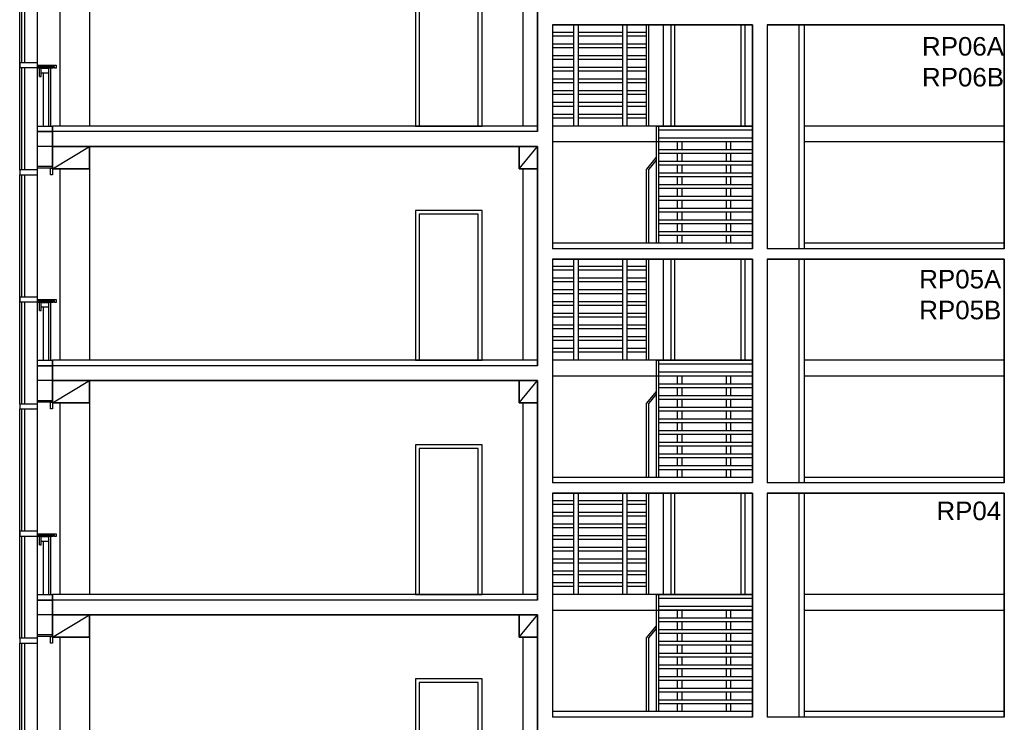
# Model space of a CAD drawing. Header units: millimetres. Extents: x 171 to 266814, y 44 to 350448.
# Tile 62 of 105: x 7833 to 21124, y 50123 to 59603. Entities that reach past the tile are written whole.
import ezdxf

# ---------------------------------------------------------------- set-up
doc = ezdxf.new("R2010")
doc.units = ezdxf.units.MM
doc.header["$LTSCALE"] = 100
doc.linetypes.add('ČÁRKOVANÁ', pattern=[19.05, 12.7, -6.35])
doc.layers.add('DVERE', color=7, linetype='Continuous', true_color=0xf00000)
for name, color, linetype in [('Elektro přívod', 1, 'Continuous'), ('NOVA', 240, 'Continuous'), ('TENKA', 253, 'Continuous'), ('TLUSTA', 2, 'Continuous'), ('ŽB', 3, 'Continuous')]:
    doc.layers.add(name, color=color, linetype=linetype)
doc.styles.get("Standard").update_dxf_attribs({"font": 'arial.ttf'})

# ---------------------------------------------------------------- blocks, each defined once
blk = doc.blocks.new('FASADA REZ BLOK 2')
at = {"layer": 'NOVA', "color": 0}
for p, q in [((-175, 670), (-175, 780)), ((-175, 670), (-150, 670)), ((-150, 670), (-150, 715))]:
    blk.add_line(p, q, dxfattribs=at)
for points in [[(-441, 2503), (-200, 2503), (-200, 2568), (-441, 2568)], [(0, 2593), (-200, 2593), (-200, 2618), (0, 2618)], [(0, 2503), (-25, 2503), (-25, 2593), (0, 2593)], [(-441, 788), (-200, 788), (-200, 853), (-441, 853)], [(-200, 820), (50, 820), (50, 780), (30, 780), (30, 800), (-200, 800)], [(-190, 800), (10, 800), (10, 780), (-190, 780)], [(-150, 780), (-50, 780), (-50, 715), (-150, 715)], [(0, -75), (-200, -75), (-200, 0), (0, 0)], [(0, -275), (-200, -275), (-200, -75), (0, -75)]]:
    blk.add_lwpolyline(points, close=True, dxfattribs=at)
for points in [[(-441, -593), (-441, 2503)], [(-411, 853), (-411, 2503)], [(-371, 853), (-371, 2503)], [(-200, -593), (-200, 2503)], [(-411, -593), (-411, 788)], [(-371, -593), (-371, 788)], [(-125, 715), (-125, 0)], [(-50, 715), (-50, 0)], [(-25, 780), (-25, 0)]]:
    blk.add_lwpolyline(points, dxfattribs=at)

msp = doc.modelspace()

# ---------------------------------------------------------------- linework, layer by layer
at = {"layer": 'DVERE', "color": 253}
for p, q in [((13173.671, 60188.396), (13173.671, 58168.396)), ((13223.671, 60138.396), (13223.671, 58168.396)), ((14023.671, 58168.396), (14023.671, 60138.396)), ((14073.671, 58168.396), (14073.671, 60188.396)), ((13173.671, 58168.396), (14073.671, 58168.396)), ((13223.671, 58168.396), (14023.671, 58168.396)), ((14073.671, 57028.396), (13173.671, 57028.396)), ((13173.671, 57028.396), (13173.671, 55008.396)), ((14073.671, 55008.396), (14073.671, 57028.396)), ((14023.671, 56978.396), (13223.671, 56978.396)), ((13223.671, 56978.396), (13223.671, 55008.396)), ((14023.671, 55008.396), (14023.671, 56978.396)), ((13173.671, 55008.396), (14073.671, 55008.396)), ((13223.671, 55008.396), (14023.671, 55008.396)), ((14073.671, 53868.396), (13173.671, 53868.396)), ((13173.671, 53868.396), (13173.671, 51848.396)), ((14073.671, 51848.396), (14073.671, 53868.396)), ((14023.671, 53818.396), (13223.671, 53818.396)), ((13223.671, 53818.396), (13223.671, 51848.396)), ((14023.671, 51848.396), (14023.671, 53818.396)), ((13173.671, 51848.396), (14073.671, 51848.396)), ((13223.671, 51848.396), (14023.671, 51848.396)), ((14073.671, 50708.396), (13173.671, 50708.396)), ((13173.671, 50708.396), (13173.671, 48688.396)), ((14023.671, 50658.396), (13223.671, 50658.396)), ((13223.671, 50658.396), (13223.671, 48688.396)), ((14023.671, 48688.396), (14023.671, 50658.396)), ((14073.671, 48688.396), (14073.671, 50708.396))]:
    msp.add_line(p, q, dxfattribs=at)
for points in [[(17723.671, 59533.396), (17723.671, 58168.396), (16523.671, 58168.396), (16523.671, 59533.396)], [(16623.671, 59533.396), (16623.671, 58168.396), (17623.671, 58168.396), (17623.671, 59533.396)], [(16673.671, 59533.396), (16673.671, 58168.396), (17573.671, 58168.396), (17573.671, 59533.396)], [(17723.671, 56373.396), (17723.671, 55008.396), (16523.671, 55008.396), (16523.671, 56373.396)], [(16623.671, 56373.396), (16623.671, 55008.396), (17623.671, 55008.396), (17623.671, 56373.396)], [(16673.671, 56373.396), (16673.671, 55008.396), (17573.671, 55008.396), (17573.671, 56373.396)], [(17723.671, 53213.396), (17723.671, 51848.396), (16523.671, 51848.396), (16523.671, 53213.396)], [(16623.671, 53213.396), (16623.671, 51848.396), (17623.671, 51848.396), (17623.671, 53213.396)], [(16673.671, 53213.396), (16673.671, 51848.396), (17573.671, 51848.396), (17573.671, 53213.396)]]:
    msp.add_lwpolyline(points, dxfattribs=at)
at = {"layer": 'TENKA', "color": 253}
for p, q in [((8773.671, 61053.396), (8773.671, 58168.396)), ((14623.671, 60753.396), (14623.671, 58168.396)), ((14823.671, 58093.396), (8273.671, 58093.396)), ((17723.671, 58168.396), (15023.671, 58168.396)), ((17723.671, 57953.396), (15023.671, 57953.396)), ((8273.671, 57593.396), (8773.671, 57893.396)), ((8773.671, 57893.396), (8773.671, 55008.396)), ((14573.671, 57593.396), (14823.671, 57893.396)), ((14623.671, 57593.396), (14623.671, 55008.396)), ((17723.671, 56513.396), (15023.671, 56513.396)), ((21123.671, 56513.396), (18423.671, 56513.396)), ((14823.671, 54933.396), (8273.671, 54933.396)), ((17723.671, 55008.396), (15023.671, 55008.396)), ((17723.671, 54793.396), (15023.671, 54793.396)), ((8273.671, 54433.396), (8773.671, 54733.396)), ((8773.671, 54733.396), (8773.671, 51848.396)), ((14573.671, 54433.396), (14823.671, 54733.396)), ((14623.671, 54433.396), (14623.671, 51848.396)), ((17723.671, 53353.396), (15023.671, 53353.396)), ((21123.671, 53353.396), (18423.671, 53353.396)), ((17723.671, 51848.396), (15023.671, 51848.396)), ((14823.671, 51773.396), (8273.671, 51773.396)), ((8273.671, 51273.396), (8773.671, 51573.396)), ((8773.671, 51573.396), (8773.671, 48688.396)), ((14573.671, 51273.396), (14823.671, 51573.396)), ((17723.671, 51633.396), (15023.671, 51633.396)), ((14623.671, 51273.396), (14623.671, 48688.396)), ((17723.671, 50193.396), (15023.671, 50193.396)), ((21123.671, 50193.396), (18423.671, 50193.396))]:
    msp.add_line(p, q, dxfattribs=at)
at = {"layer": 'TENKA', "color": 253, "linetype": 'ČÁRKOVANÁ', "ltscale": 10}
for p, q in [((8373.671, 60753.396), (8373.671, 58168.396)), ((21123.671, 58168.396), (18423.671, 58168.396)), ((21123.671, 57953.396), (18423.671, 57953.396)), ((8373.671, 57593.396), (8373.671, 55008.396)), ((21123.671, 55008.396), (18423.671, 55008.396)), ((21123.671, 54793.396), (18423.671, 54793.396)), ((8373.671, 54433.396), (8373.671, 51848.396)), ((21123.671, 51848.396), (18423.671, 51848.396)), ((21123.671, 51633.396), (18423.671, 51633.396)), ((8373.671, 51273.396), (8373.671, 48688.396))]:
    msp.add_line(p, q, dxfattribs=at)
at = {"layer": 'TENKA', "color": 253}
for points in [[(15313.671, 59432.396), (15023.671, 59432.396)], [(15313.671, 58168.396), (15313.671, 59533.396)], [(15373.671, 58168.396), (15373.671, 59533.396)], [(15973.671, 59432.396), (15373.671, 59432.396)], [(15973.671, 58168.396), (15973.671, 59533.396)], [(16033.671, 58168.396), (16033.671, 59533.396)], [(16293.671, 59432.396), (16033.671, 59432.396)], [(16293.671, 58168.396), (16293.671, 59533.396)], [(16323.671, 58168.396), (16323.671, 59533.396)], [(15313.671, 59382.396), (15023.671, 59382.396)], [(15973.671, 59382.396), (15373.671, 59382.396)], [(16293.671, 59382.396), (16033.671, 59382.396)], [(15313.671, 59274.396), (15023.671, 59274.396)], [(15313.671, 59224.396), (15023.671, 59224.396)], [(15973.671, 59274.396), (15373.671, 59274.396)], [(15973.671, 59224.396), (15373.671, 59224.396)], [(16293.671, 59274.396), (16033.671, 59274.396)], [(16293.671, 59224.396), (16033.671, 59224.396)], [(15313.671, 59116.396), (15023.671, 59116.396)], [(15313.671, 59066.396), (15023.671, 59066.396)], [(15973.671, 59116.396), (15373.671, 59116.396)], [(15973.671, 59066.396), (15373.671, 59066.396)], [(16293.671, 59116.396), (16033.671, 59116.396)], [(16293.671, 59066.396), (16033.671, 59066.396)], [(15313.671, 58958.396), (15023.671, 58958.396)], [(15313.671, 58908.396), (15023.671, 58908.396)], [(15973.671, 58958.396), (15373.671, 58958.396)], [(15973.671, 58908.396), (15373.671, 58908.396)], [(16293.671, 58958.396), (16033.671, 58958.396)], [(16293.671, 58908.396), (16033.671, 58908.396)], [(15313.671, 58800.396), (15023.671, 58800.396)], [(15313.671, 58750.396), (15023.671, 58750.396)], [(15973.671, 58800.396), (15373.671, 58800.396)], [(15973.671, 58750.396), (15373.671, 58750.396)], [(16293.671, 58800.396), (16033.671, 58800.396)], [(16293.671, 58750.396), (16033.671, 58750.396)], [(15313.671, 58642.396), (15023.671, 58642.396)], [(15973.671, 58642.396), (15373.671, 58642.396)], [(16293.671, 58642.396), (16033.671, 58642.396)], [(15313.671, 58592.396), (15023.671, 58592.396)], [(15313.671, 58484.396), (15023.671, 58484.396)], [(15973.671, 58592.396), (15373.671, 58592.396)], [(15973.671, 58484.396), (15373.671, 58484.396)], [(16293.671, 58592.396), (16033.671, 58592.396)], [(16293.671, 58484.396), (16033.671, 58484.396)], [(15313.671, 58434.396), (15023.671, 58434.396)], [(15973.671, 58434.396), (15373.671, 58434.396)], [(16293.671, 58434.396), (16033.671, 58434.396)], [(15313.671, 58326.396), (15023.671, 58326.396)], [(15313.671, 58276.396), (15023.671, 58276.396)], [(15973.671, 58326.396), (15373.671, 58326.396)], [(15973.671, 58276.396), (15373.671, 58276.396)], [(16293.671, 58326.396), (16033.671, 58326.396)], [(16293.671, 58276.396), (16033.671, 58276.396)], [(16423.671, 58168.396), (15023.671, 58168.396)], [(16423.671, 58168.396), (16423.671, 56588.396)], [(16423.671, 58168.396), (17723.671, 58168.396)], [(16453.671, 58168.396), (16453.671, 56588.396)], [(16453.671, 58118.396), (17723.671, 58118.396)], [(16423.671, 57953.396), (15023.671, 57953.396)], [(16453.671, 58010.396), (17723.671, 58010.396)], [(16453.671, 57960.396), (17723.671, 57960.396)], [(16713.671, 57852.396), (16713.671, 57960.396)], [(16773.671, 57852.396), (16773.671, 57960.396)], [(17373.671, 57852.396), (17373.671, 57960.396)], [(17433.671, 57852.396), (17433.671, 57960.396)], [(16453.671, 57852.396), (17723.671, 57852.396)], [(16423.671, 57746.396), (16293.671, 57588.396)], [(16423.671, 57709.934), (16323.671, 57588.396)], [(16453.671, 57802.396), (17723.671, 57802.396)], [(16453.671, 57694.396), (17723.671, 57694.396)], [(16713.671, 57694.396), (16713.671, 57802.396)], [(16773.671, 57694.396), (16773.671, 57802.396)], [(17373.671, 57694.396), (17373.671, 57802.396)], [(17433.671, 57694.396), (17433.671, 57802.396)], [(16293.671, 56588.396), (16293.671, 57588.396)], [(16323.671, 56588.396), (16323.671, 57588.396)], [(16453.671, 57644.396), (17723.671, 57644.396)], [(16713.671, 57536.396), (16713.671, 57644.396)], [(16773.671, 57536.396), (16773.671, 57644.396)], [(17373.671, 57536.396), (17373.671, 57644.396)], [(17433.671, 57536.396), (17433.671, 57644.396)], [(16453.671, 57536.396), (17723.671, 57536.396)], [(16453.671, 57486.396), (17723.671, 57486.396)], [(16713.671, 57378.396), (16713.671, 57486.396)], [(16773.671, 57378.396), (16773.671, 57486.396)], [(17373.671, 57378.396), (17373.671, 57486.396)], [(17433.671, 57378.396), (17433.671, 57486.396)], [(16453.671, 57378.396), (17723.671, 57378.396)], [(16453.671, 57328.396), (17723.671, 57328.396)], [(16713.671, 57220.396), (16713.671, 57328.396)], [(16773.671, 57220.396), (16773.671, 57328.396)], [(17373.671, 57220.396), (17373.671, 57328.396)], [(17433.671, 57220.396), (17433.671, 57328.396)], [(16453.671, 57220.396), (17723.671, 57220.396)], [(16453.671, 57170.396), (17723.671, 57170.396)], [(16713.671, 57062.396), (16713.671, 57170.396)], [(16773.671, 57062.396), (16773.671, 57170.396)], [(17373.671, 57062.396), (17373.671, 57170.396)], [(17433.671, 57062.396), (17433.671, 57170.396)], [(16453.671, 57062.396), (17723.671, 57062.396)], [(16453.671, 57012.396), (17723.671, 57012.396)], [(16453.671, 56904.396), (17723.671, 56904.396)], [(16713.671, 56904.396), (16713.671, 57012.396)], [(16773.671, 56904.396), (16773.671, 57012.396)], [(17373.671, 56904.396), (17373.671, 57012.396)], [(17433.671, 56904.396), (17433.671, 57012.396)], [(16453.671, 56854.396), (17723.671, 56854.396)], [(16713.671, 56746.396), (16713.671, 56854.396)], [(16773.671, 56746.396), (16773.671, 56854.396)], [(17373.671, 56746.396), (17373.671, 56854.396)], [(17433.671, 56746.396), (17433.671, 56854.396)], [(16453.671, 56746.396), (17723.671, 56746.396)], [(16453.671, 56696.396), (17723.671, 56696.396)], [(16713.671, 56588.396), (16713.671, 56696.396)], [(16773.671, 56588.396), (16773.671, 56696.396)], [(17373.671, 56588.396), (17373.671, 56696.396)], [(17433.671, 56588.396), (17433.671, 56696.396)], [(15313.671, 55008.396), (15313.671, 56373.396)], [(15373.671, 55008.396), (15373.671, 56373.396)], [(15973.671, 55008.396), (15973.671, 56373.396)], [(16033.671, 55008.396), (16033.671, 56373.396)], [(16293.671, 55008.396), (16293.671, 56373.396)], [(16323.671, 55008.396), (16323.671, 56373.396)], [(15313.671, 56272.396), (15023.671, 56272.396)], [(15313.671, 56222.396), (15023.671, 56222.396)], [(15973.671, 56272.396), (15373.671, 56272.396)], [(15973.671, 56222.396), (15373.671, 56222.396)], [(16293.671, 56272.396), (16033.671, 56272.396)], [(16293.671, 56222.396), (16033.671, 56222.396)], [(15313.671, 56114.396), (15023.671, 56114.396)], [(15973.671, 56114.396), (15373.671, 56114.396)], [(16293.671, 56114.396), (16033.671, 56114.396)], [(15313.671, 56064.396), (15023.671, 56064.396)], [(15313.671, 55956.396), (15023.671, 55956.396)], [(15973.671, 56064.396), (15373.671, 56064.396)], [(15973.671, 55956.396), (15373.671, 55956.396)], [(16293.671, 56064.396), (16033.671, 56064.396)], [(16293.671, 55956.396), (16033.671, 55956.396)], [(15313.671, 55906.396), (15023.671, 55906.396)], [(15973.671, 55906.396), (15373.671, 55906.396)], [(16293.671, 55906.396), (16033.671, 55906.396)], [(15313.671, 55798.396), (15023.671, 55798.396)], [(15313.671, 55748.396), (15023.671, 55748.396)], [(15973.671, 55798.396), (15373.671, 55798.396)], [(15973.671, 55748.396), (15373.671, 55748.396)], [(16293.671, 55798.396), (16033.671, 55798.396)], [(16293.671, 55748.396), (16033.671, 55748.396)], [(15313.671, 55640.396), (15023.671, 55640.396)], [(15313.671, 55590.396), (15023.671, 55590.396)], [(15973.671, 55640.396), (15373.671, 55640.396)], [(15973.671, 55590.396), (15373.671, 55590.396)], [(16293.671, 55640.396), (16033.671, 55640.396)], [(16293.671, 55590.396), (16033.671, 55590.396)], [(15313.671, 55482.396), (15023.671, 55482.396)], [(15313.671, 55432.396), (15023.671, 55432.396)], [(15973.671, 55482.396), (15373.671, 55482.396)], [(15973.671, 55432.396), (15373.671, 55432.396)], [(16293.671, 55482.396), (16033.671, 55482.396)], [(16293.671, 55432.396), (16033.671, 55432.396)], [(15313.671, 55324.396), (15023.671, 55324.396)], [(15973.671, 55324.396), (15373.671, 55324.396)], [(16293.671, 55324.396), (16033.671, 55324.396)], [(15313.671, 55274.396), (15023.671, 55274.396)], [(15313.671, 55166.396), (15023.671, 55166.396)], [(15973.671, 55274.396), (15373.671, 55274.396)], [(15973.671, 55166.396), (15373.671, 55166.396)], [(16293.671, 55274.396), (16033.671, 55274.396)], [(16293.671, 55166.396), (16033.671, 55166.396)], [(15313.671, 55116.396), (15023.671, 55116.396)], [(15973.671, 55116.396), (15373.671, 55116.396)], [(16293.671, 55116.396), (16033.671, 55116.396)], [(16423.671, 55008.396), (15023.671, 55008.396)], [(16423.671, 55008.396), (16423.671, 53428.396)], [(16423.671, 55008.396), (17723.671, 55008.396)], [(16453.671, 55008.396), (16453.671, 53428.396)], [(16453.671, 54958.396), (17723.671, 54958.396)], [(16423.671, 54793.396), (15023.671, 54793.396)], [(16453.671, 54850.396), (17723.671, 54850.396)], [(16453.671, 54800.396), (17723.671, 54800.396)], [(16713.671, 54692.396), (16713.671, 54800.396)], [(16773.671, 54692.396), (16773.671, 54800.396)], [(17373.671, 54692.396), (17373.671, 54800.396)], [(17433.671, 54692.396), (17433.671, 54800.396)], [(16453.671, 54692.396), (17723.671, 54692.396)], [(16453.671, 54642.396), (17723.671, 54642.396)], [(16713.671, 54534.396), (16713.671, 54642.396)], [(16773.671, 54534.396), (16773.671, 54642.396)], [(17373.671, 54534.396), (17373.671, 54642.396)], [(17433.671, 54534.396), (17433.671, 54642.396)], [(16423.671, 54586.396), (16293.671, 54428.396)], [(16423.671, 54549.934), (16323.671, 54428.396)], [(16453.671, 54534.396), (17723.671, 54534.396)], [(16293.671, 53428.396), (16293.671, 54428.396)], [(16323.671, 53428.396), (16323.671, 54428.396)], [(16453.671, 54484.396), (17723.671, 54484.396)], [(16453.671, 54376.396), (17723.671, 54376.396)], [(16713.671, 54376.396), (16713.671, 54484.396)], [(16773.671, 54376.396), (16773.671, 54484.396)], [(17373.671, 54376.396), (17373.671, 54484.396)], [(17433.671, 54376.396), (17433.671, 54484.396)], [(16453.671, 54326.396), (17723.671, 54326.396)], [(16713.671, 54218.396), (16713.671, 54326.396)], [(16773.671, 54218.396), (16773.671, 54326.396)], [(17373.671, 54218.396), (17373.671, 54326.396)], [(17433.671, 54218.396), (17433.671, 54326.396)], [(16453.671, 54218.396), (17723.671, 54218.396)], [(16453.671, 54168.396), (17723.671, 54168.396)], [(16713.671, 54060.396), (16713.671, 54168.396)], [(16773.671, 54060.396), (16773.671, 54168.396)], [(17373.671, 54060.396), (17373.671, 54168.396)], [(17433.671, 54060.396), (17433.671, 54168.396)], [(16453.671, 54060.396), (17723.671, 54060.396)], [(16453.671, 54010.396), (17723.671, 54010.396)], [(16713.671, 53902.396), (16713.671, 54010.396)], [(16773.671, 53902.396), (16773.671, 54010.396)], [(17373.671, 53902.396), (17373.671, 54010.396)], [(17433.671, 53902.396), (17433.671, 54010.396)], [(16453.671, 53902.396), (17723.671, 53902.396)], [(16453.671, 53852.396), (17723.671, 53852.396)], [(16713.671, 53744.396), (16713.671, 53852.396)], [(16773.671, 53744.396), (16773.671, 53852.396)], [(17373.671, 53744.396), (17373.671, 53852.396)], [(17433.671, 53744.396), (17433.671, 53852.396)], [(16453.671, 53744.396), (17723.671, 53744.396)], [(16453.671, 53694.396), (17723.671, 53694.396)], [(16453.671, 53586.396), (17723.671, 53586.396)], [(16713.671, 53586.396), (16713.671, 53694.396)], [(16773.671, 53586.396), (16773.671, 53694.396)], [(17373.671, 53586.396), (17373.671, 53694.396)], [(17433.671, 53586.396), (17433.671, 53694.396)], [(16453.671, 53536.396), (17723.671, 53536.396)], [(16713.671, 53428.396), (16713.671, 53536.396)], [(16773.671, 53428.396), (16773.671, 53536.396)], [(17373.671, 53428.396), (17373.671, 53536.396)], [(17433.671, 53428.396), (17433.671, 53536.396)], [(15313.671, 51848.396), (15313.671, 53213.396)], [(15373.671, 51848.396), (15373.671, 53213.396)], [(15973.671, 51848.396), (15973.671, 53213.396)], [(16033.671, 51848.396), (16033.671, 53213.396)], [(16293.671, 51848.396), (16293.671, 53213.396)], [(16323.671, 51848.396), (16323.671, 53213.396)], [(15313.671, 53112.396), (15023.671, 53112.396)], [(15313.671, 53062.396), (15023.671, 53062.396)], [(15973.671, 53112.396), (15373.671, 53112.396)], [(15973.671, 53062.396), (15373.671, 53062.396)], [(16293.671, 53112.396), (16033.671, 53112.396)], [(16293.671, 53062.396), (16033.671, 53062.396)], [(15313.671, 52954.396), (15023.671, 52954.396)], [(15313.671, 52904.396), (15023.671, 52904.396)], [(15973.671, 52954.396), (15373.671, 52954.396)], [(15973.671, 52904.396), (15373.671, 52904.396)], [(16293.671, 52954.396), (16033.671, 52954.396)], [(16293.671, 52904.396), (16033.671, 52904.396)], [(15313.671, 52796.396), (15023.671, 52796.396)], [(15973.671, 52796.396), (15373.671, 52796.396)], [(16293.671, 52796.396), (16033.671, 52796.396)], [(15313.671, 52746.396), (15023.671, 52746.396)], [(15313.671, 52638.396), (15023.671, 52638.396)], [(15973.671, 52746.396), (15373.671, 52746.396)], [(15973.671, 52638.396), (15373.671, 52638.396)], [(16293.671, 52746.396), (16033.671, 52746.396)], [(16293.671, 52638.396), (16033.671, 52638.396)], [(15313.671, 52588.396), (15023.671, 52588.396)], [(15973.671, 52588.396), (15373.671, 52588.396)], [(16293.671, 52588.396), (16033.671, 52588.396)], [(15313.671, 52480.396), (15023.671, 52480.396)], [(15313.671, 52430.396), (15023.671, 52430.396)], [(15973.671, 52480.396), (15373.671, 52480.396)], [(15973.671, 52430.396), (15373.671, 52430.396)], [(16293.671, 52480.396), (16033.671, 52480.396)], [(16293.671, 52430.396), (16033.671, 52430.396)], [(15313.671, 52322.396), (15023.671, 52322.396)], [(15313.671, 52272.396), (15023.671, 52272.396)], [(15973.671, 52322.396), (15373.671, 52322.396)], [(15973.671, 52272.396), (15373.671, 52272.396)], [(16293.671, 52322.396), (16033.671, 52322.396)], [(16293.671, 52272.396), (16033.671, 52272.396)], [(15313.671, 52164.396), (15023.671, 52164.396)], [(15313.671, 52114.396), (15023.671, 52114.396)], [(15973.671, 52164.396), (15373.671, 52164.396)], [(15973.671, 52114.396), (15373.671, 52114.396)], [(16293.671, 52164.396), (16033.671, 52164.396)], [(16293.671, 52114.396), (16033.671, 52114.396)], [(15313.671, 52006.396), (15023.671, 52006.396)], [(15973.671, 52006.396), (15373.671, 52006.396)], [(16293.671, 52006.396), (16033.671, 52006.396)], [(15313.671, 51956.396), (15023.671, 51956.396)], [(16423.671, 51848.396), (15023.671, 51848.396)], [(15973.671, 51956.396), (15373.671, 51956.396)], [(16293.671, 51956.396), (16033.671, 51956.396)], [(16423.671, 51848.396), (16423.671, 50268.396)], [(16423.671, 51848.396), (17723.671, 51848.396)], [(16453.671, 51848.396), (16453.671, 50268.396)], [(16453.671, 51798.396), (17723.671, 51798.396)], [(16423.671, 51633.396), (15023.671, 51633.396)], [(16453.671, 51690.396), (17723.671, 51690.396)], [(16453.671, 51640.396), (17723.671, 51640.396)], [(16713.671, 51532.396), (16713.671, 51640.396)], [(16773.671, 51532.396), (16773.671, 51640.396)], [(17373.671, 51532.396), (17373.671, 51640.396)], [(17433.671, 51532.396), (17433.671, 51640.396)], [(16453.671, 51532.396), (17723.671, 51532.396)], [(16453.671, 51482.396), (17723.671, 51482.396)], [(16713.671, 51374.396), (16713.671, 51482.396)], [(16773.671, 51374.396), (16773.671, 51482.396)], [(17373.671, 51374.396), (17373.671, 51482.396)], [(17433.671, 51374.396), (17433.671, 51482.396)], [(16423.671, 51426.396), (16293.671, 51268.396)], [(16423.671, 51389.934), (16323.671, 51268.396)], [(16453.671, 51374.396), (17723.671, 51374.396)], [(16453.671, 51324.396), (17723.671, 51324.396)], [(16713.671, 51216.396), (16713.671, 51324.396)], [(16773.671, 51216.396), (16773.671, 51324.396)], [(17373.671, 51216.396), (17373.671, 51324.396)], [(17433.671, 51216.396), (17433.671, 51324.396)], [(16293.671, 50268.396), (16293.671, 51268.396)], [(16323.671, 50268.396), (16323.671, 51268.396)], [(16453.671, 51216.396), (17723.671, 51216.396)], [(16453.671, 51166.396), (17723.671, 51166.396)], [(16453.671, 51058.396), (17723.671, 51058.396)], [(16713.671, 51058.396), (16713.671, 51166.396)], [(16773.671, 51058.396), (16773.671, 51166.396)], [(17373.671, 51058.396), (17373.671, 51166.396)], [(17433.671, 51058.396), (17433.671, 51166.396)], [(16453.671, 51008.396), (17723.671, 51008.396)], [(16713.671, 50900.396), (16713.671, 51008.396)], [(16773.671, 50900.396), (16773.671, 51008.396)], [(17373.671, 50900.396), (17373.671, 51008.396)], [(17433.671, 50900.396), (17433.671, 51008.396)], [(16453.671, 50900.396), (17723.671, 50900.396)], [(16453.671, 50850.396), (17723.671, 50850.396)], [(16713.671, 50742.396), (16713.671, 50850.396)], [(16773.671, 50742.396), (16773.671, 50850.396)], [(17373.671, 50742.396), (17373.671, 50850.396)], [(17433.671, 50742.396), (17433.671, 50850.396)], [(16453.671, 50742.396), (17723.671, 50742.396)], [(16453.671, 50692.396), (17723.671, 50692.396)], [(16713.671, 50584.396), (16713.671, 50692.396)], [(16773.671, 50584.396), (16773.671, 50692.396)], [(17373.671, 50584.396), (17373.671, 50692.396)], [(17433.671, 50584.396), (17433.671, 50692.396)], [(16453.671, 50584.396), (17723.671, 50584.396)], [(16453.671, 50534.396), (17723.671, 50534.396)], [(16713.671, 50426.396), (16713.671, 50534.396)], [(16773.671, 50426.396), (16773.671, 50534.396)], [(17373.671, 50426.396), (17373.671, 50534.396)], [(17433.671, 50426.396), (17433.671, 50534.396)], [(16453.671, 50426.396), (17723.671, 50426.396)], [(16453.671, 50376.396), (17723.671, 50376.396)], [(16713.671, 50268.396), (16713.671, 50376.396)], [(16773.671, 50268.396), (16773.671, 50376.396)], [(17373.671, 50268.396), (17373.671, 50376.396)], [(17433.671, 50268.396), (17433.671, 50376.396)]]:
    msp.add_lwpolyline(points, dxfattribs=at)
at = {"layer": 'TLUSTA', "color": 253}
for p, q in [((14823.671, 61053.396), (14823.671, 58093.368)), ((17723.671, 59533.396), (15023.671, 59533.396)), ((15023.671, 59533.396), (15023.671, 56513.396)), ((17723.671, 59533.396), (17723.671, 56513.396)), ((21123.671, 59533.396), (17923.671, 59533.396)), ((17923.671, 59533.396), (17923.671, 56513.396)), ((18348.671, 59533.396), (18348.671, 56513.396)), ((18423.671, 59533.396), (18423.671, 56513.396)), ((21123.671, 59533.396), (21123.671, 56513.396)), ((21123.671, 59533.396), (21123.671, 56513.396)), ((14823.671, 58168.396), (8273.671, 58168.396)), ((8273.671, 57893.396), (8273.671, 58168.396)), ((8273.671, 57893.396), (8773.671, 57893.396)), ((8273.671, 57593.396), (8273.671, 57893.396)), ((14823.671, 57893.396), (8273.671, 57893.396)), ((8773.671, 57893.396), (8773.671, 57593.396)), ((14573.671, 57893.396), (14823.671, 57893.396)), ((14573.671, 57593.396), (14573.671, 57893.396)), ((14823.671, 57893.396), (14823.671, 57593.396)), ((14823.671, 57893.396), (14823.671, 54933.368)), ((8773.671, 57593.396), (8273.671, 57593.396)), ((14823.671, 57593.396), (14573.671, 57593.396)), ((17723.671, 56588.396), (15023.671, 56588.396)), ((18423.671, 56513.396), (17923.671, 56513.396)), ((21123.671, 56588.396), (18423.671, 56588.396)), ((17723.671, 56373.396), (15023.671, 56373.396)), ((15023.671, 56373.396), (15023.671, 53353.396)), ((17723.671, 56373.396), (17723.671, 53353.396)), ((21123.671, 56373.396), (17923.671, 56373.396)), ((17923.671, 56373.396), (17923.671, 53353.396)), ((18348.671, 56373.396), (18348.671, 53353.396)), ((18423.671, 56373.396), (18423.671, 53353.396)), ((21123.671, 56373.396), (21123.671, 53353.396)), ((21123.671, 56373.396), (21123.671, 53353.396)), ((8273.671, 54433.396), (8273.671, 55008.396)), ((14823.671, 55008.396), (8273.671, 55008.396)), ((8273.671, 54733.396), (8773.671, 54733.396)), ((14823.671, 54733.396), (8273.671, 54733.396)), ((8773.671, 54733.396), (8773.671, 54433.396)), ((14573.671, 54733.396), (14823.671, 54733.396)), ((14573.671, 54433.396), (14573.671, 54733.396)), ((14823.671, 54733.396), (14823.671, 54433.396)), ((14823.671, 54733.396), (14823.671, 51773.368)), ((8773.671, 54433.396), (8273.671, 54433.396)), ((14823.671, 54433.396), (14573.671, 54433.396)), ((17723.671, 53428.396), (15023.671, 53428.396)), ((18423.671, 53353.396), (17923.671, 53353.396)), ((21123.671, 53428.396), (18423.671, 53428.396)), ((17723.671, 53213.396), (15023.671, 53213.396)), ((15023.671, 53213.396), (15023.671, 50193.396)), ((17723.671, 53213.396), (17723.671, 50193.396)), ((21123.671, 53213.396), (17923.671, 53213.396)), ((17923.671, 53213.396), (17923.671, 50193.396)), ((18348.671, 53213.396), (18348.671, 50193.396)), ((18423.671, 53213.396), (18423.671, 50193.396)), ((21123.671, 53213.396), (21123.671, 50193.396)), ((21123.671, 53213.396), (21123.671, 50193.396)), ((8273.671, 51273.396), (8273.671, 51848.396)), ((14823.671, 51848.396), (8273.671, 51848.396)), ((8273.671, 51573.396), (8773.671, 51573.396)), ((14823.671, 51573.396), (8273.671, 51573.396)), ((8773.671, 51573.396), (8773.671, 51273.396)), ((14573.671, 51573.396), (14823.671, 51573.396)), ((14573.671, 51273.396), (14573.671, 51573.396)), ((14823.671, 51573.396), (14823.671, 51273.396)), ((14823.671, 51573.396), (14823.671, 48613.368)), ((8773.671, 51273.396), (8273.671, 51273.396)), ((14823.671, 51273.396), (14573.671, 51273.396)), ((17723.671, 50268.396), (15023.671, 50268.396)), ((21123.671, 50268.396), (18423.671, 50268.396)), ((18423.671, 50193.396), (17923.671, 50193.396))]:
    msp.add_line(p, q, dxfattribs=at)
at = {"layer": 'ŽB', "color": 253}
for points in [[(14823.671, 58093.368), (14823.671, 61053.396)], [(15023.671, 59533.396), (15023.671, 56513.396)], [(15023.671, 59533.396), (15023.671, 59533.396), (17723.671, 59533.396)], [(17723.671, 56513.396), (17723.671, 59533.396)], [(17923.671, 59533.396), (17923.671, 56513.396)], [(17923.671, 59533.396), (21123.671, 59533.396)], [(21123.671, 56513.396), (21123.671, 59533.396)], [(14823.671, 58093.368), (8273.671, 58093.368), (8273.671, 57893.368), (14823.671, 57893.368)], [(14823.671, 54933.368), (14823.671, 57893.396)], [(17723.671, 56513.396), (17723.671, 56513.396), (15023.671, 56513.396)], [(21123.671, 56513.396), (17923.671, 56513.396)], [(15023.671, 56373.396), (15023.671, 53353.396)], [(15023.671, 56373.396), (17723.671, 56373.396)], [(17723.671, 53353.396), (17723.671, 56373.396)], [(17923.671, 56373.396), (17923.671, 53353.396)], [(17923.671, 56373.396), (17923.671, 56373.396), (21123.671, 56373.396)], [(21123.671, 53353.396), (21123.671, 56373.396)], [(14823.671, 54933.368), (8273.671, 54933.368), (8273.671, 54733.368), (14823.671, 54733.368)], [(14823.671, 51773.368), (14823.671, 54733.396)], [(17723.671, 53353.396), (17723.671, 53353.396), (15023.671, 53353.396)], [(21123.671, 53353.396), (17923.671, 53353.396)], [(15023.671, 53213.396), (15023.671, 50193.396)], [(15023.671, 53213.396), (17723.671, 53213.396)], [(17723.671, 50193.396), (17723.671, 53213.396)], [(17923.671, 53213.396), (17923.671, 50193.396)], [(17923.671, 53213.396), (17923.671, 53213.396), (21123.671, 53213.396)], [(21123.671, 50193.396), (21123.671, 53213.396)], [(14823.671, 51773.368), (8273.671, 51773.368), (8273.671, 51573.368), (14823.671, 51573.368)], [(14823.671, 48613.368), (14823.671, 51573.396)], [(17723.671, 50193.396), (17723.671, 50193.396), (15023.671, 50193.396)], [(21123.671, 50193.396), (17923.671, 50193.396)]]:
    msp.add_lwpolyline(points, dxfattribs=at)
for points in [[(8273.671, 57593.368), (8773.671, 57593.368), (8773.671, 57893.368), (8273.671, 57893.368)], [(14573.671, 57593.368), (14823.671, 57593.368), (14823.671, 57893.368), (14573.671, 57893.368)], [(8273.671, 54433.368), (8773.671, 54433.368), (8773.671, 54733.368), (8273.671, 54733.368)], [(14573.671, 54433.368), (14823.671, 54433.368), (14823.671, 54733.368), (14573.671, 54733.368)], [(8273.671, 51273.368), (8773.671, 51273.368), (8773.671, 51573.368), (8273.671, 51573.368)], [(14573.671, 51273.368), (14823.671, 51273.368), (14823.671, 51573.368), (14573.671, 51573.368)]]:
    msp.add_lwpolyline(points, close=True, dxfattribs=at)

# ---------------------------------------------------------------- block references
at = {"layer": 'TENKA', "color": 253}
for p in [(8273.671, 58168.396), (8273.671, 55008.396), (8273.671, 51848.396), (8273.671, 48688.396)]:
    msp.add_blockref('FASADA REZ BLOK 2', p, dxfattribs=at)

# ---------------------------------------------------------------- texts
at = {"layer": 'Elektro přívod', "lineweight": -3, "char_height": 250, "width": 62288.13584, "attachment_point": 1}
for s, insert in [('RP06A\\PRP06B', (20013.034, 59369.208)), ('RP05A\\PRP05B', (19975.986, 56227.987)), ('RP04', (20208.159, 53100.97))]:
    msp.add_mtext(s, dxfattribs=dict(at, insert=insert))

doc.saveas('drawing.dxf')
